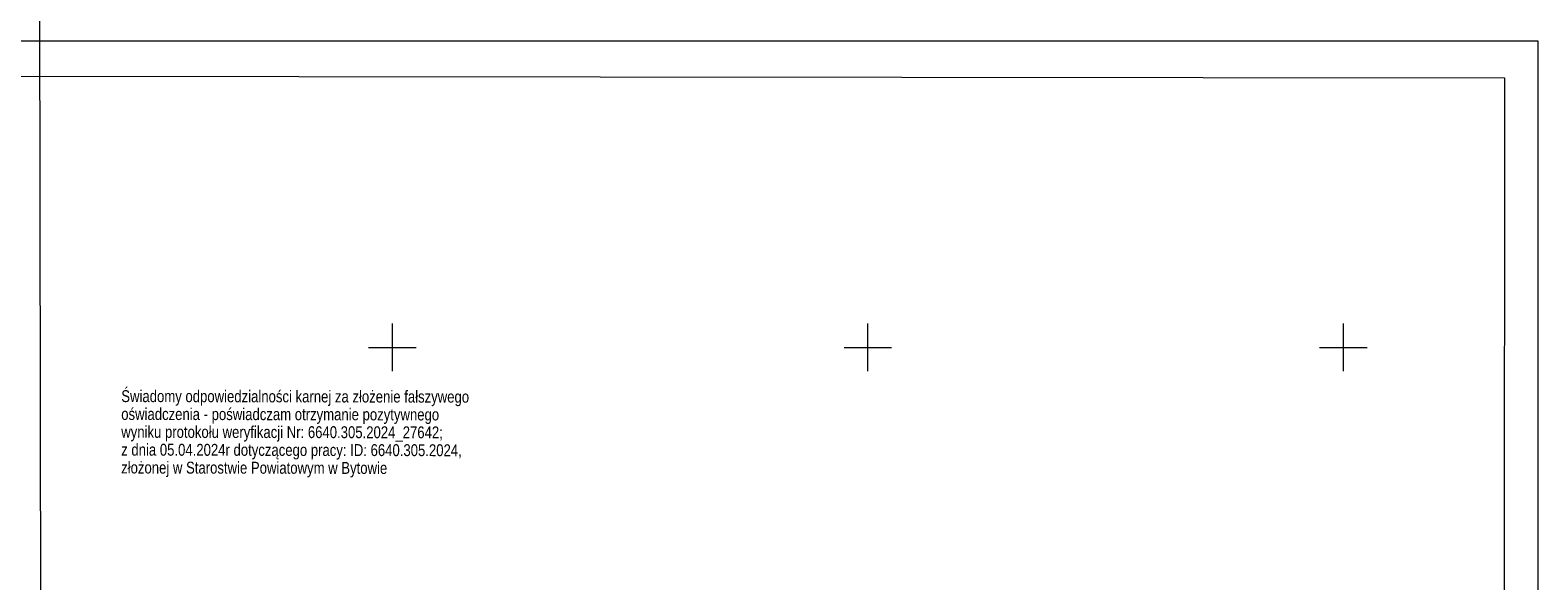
# Model space of a CAD drawing. Header units: metres. Extents: x 6443052 to 6445155, y 6013553 to 6014840.
# Tile 25 of 36: x 6444324 to 6444641, y 6014351 to 6014467. Entities that reach past the tile are written whole.
import ezdxf
from ezdxf.enums import TextEntityAlignment as Align

# ---------------------------------------------------------------- set-up
doc = ezdxf.new("R2010")
doc.units = ezdxf.units.M
doc.header["$MEASUREMENT"] = 0
for name, color, linetype, lineweight in [('Ramka_wewn_2_i_opis', 7, 'CONTINUOUS', 18), ('Ramka_wewn_nr_3_i_opis', 7, 'CONTINUOUS', 18), ('siatka', 7, 'CONTINUOUS', 18)]:
    doc.layers.add(name, color=color, linetype=linetype, lineweight=lineweight)
doc.layers.add('ramka_zewn', color=212, linetype='CONTINUOUS', lineweight=18, plot=False)
doc.styles.add('Arial CE', font='Arial CE.ttf')

msp = doc.modelspace()

# ---------------------------------------------------------------- linework, layer by layer
at = {"layer": 'Ramka_wewn_2_i_opis', "linetype": 'Continuous', "lineweight": 18}
for p, q in [((6443812.5, 6014457.5), (6444633.9, 6014456.6)), ((6444633.9, 6014456.6), (6444633.27, 6013884.4))]:
    msp.add_line(p, q, dxfattribs=at)
at = {"layer": 'Ramka_wewn_nr_3_i_opis', "linetype": 'Continuous', "lineweight": 18}
msp.add_line((6444326.17, 6014256.8), (6444325.4, 6014831.2), dxfattribs=at)
at = {"layer": 'ramka_zewn', "linetype": 'Continuous', "lineweight": 13}
for p, q in [((6443805.82, 6014464.41), (6444640.88, 6014464.41)), ((6444640.88, 6014464.41), (6444640.88, 6013876.36))]:
    msp.add_line(p, q, dxfattribs=at)
at = {"layer": 'siatka', "color": 7, "linetype": 'Continuous', "lineweight": 13}
for p, q in [((6444400, 6014395), (6444400, 6014405)), ((6444500, 6014395), (6444500, 6014405)), ((6444600, 6014395), (6444600, 6014405)), ((6444395, 6014400), (6444405, 6014400)), ((6444495, 6014400), (6444505, 6014400)), ((6444595, 6014400), (6444605, 6014400))]:
    msp.add_line(p, q, dxfattribs=at)

# ---------------------------------------------------------------- texts
at = {"layer": 'Ramka_wewn_nr_3_i_opis', "color": 1, "style": 'Arial CE', "width": 0.79}
for s, p in [('Świadomy odpowiedzialności karnej za złożenie fałszywego', (6444343, 6014391)), ('oświadczenia - poświadczam otrzymanie pozytywnego', (6444342.99, 6014387.25)), ('wyniku protokołu weryfikacji Nr: 6640.305.2024_27642;', (6444342.99, 6014383.5)), ('z dnia 05.04.2024r dotyczącego pracy: ID: 6640.305.2024, ', (6444342.98, 6014379.75)), ('złożonej w Starostwie Powiatowym w Bytowie ', (6444342.97, 6014376))]:
    msp.add_text(s, height=2.5, rotation=359.9, dxfattribs=at).set_placement(p, align=Align.TOP_LEFT)

doc.saveas('drawing.dxf')
